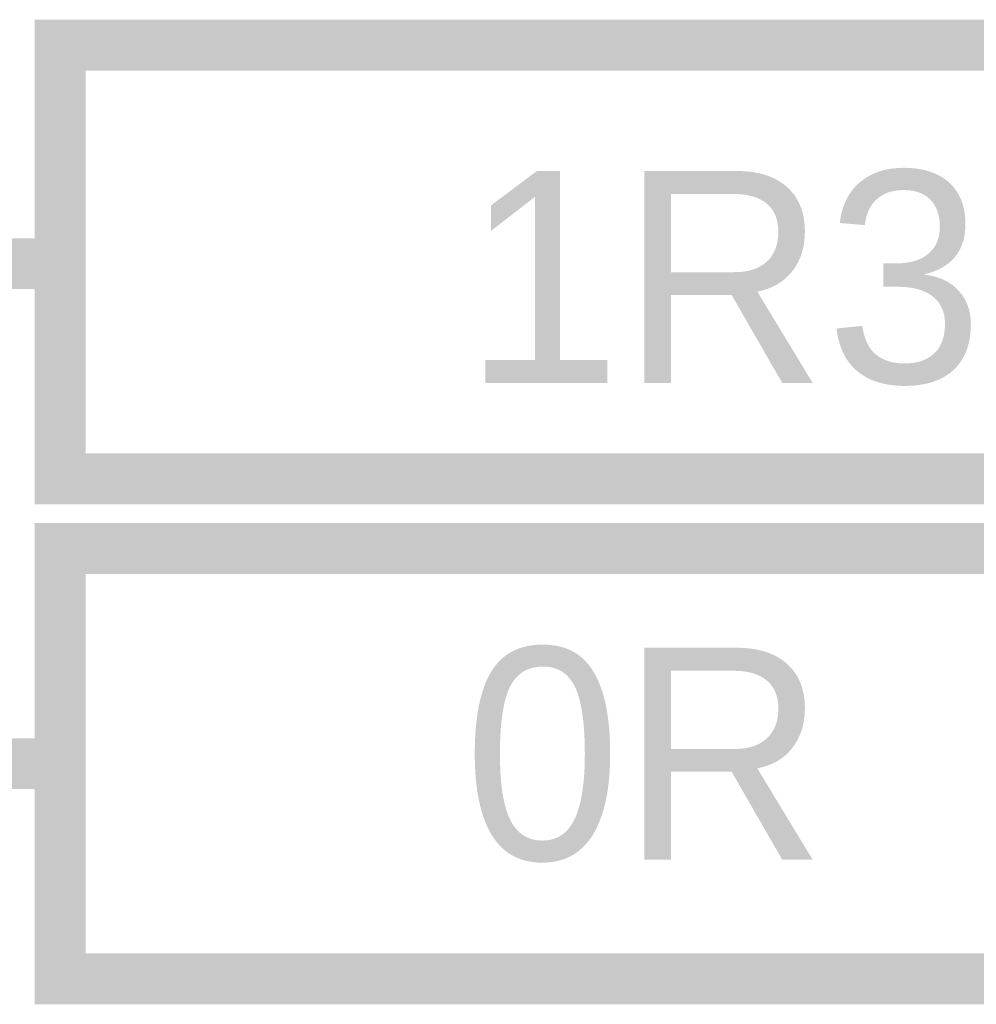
# Model space of a CAD drawing. Header units: inches. Extents: x 0 to 292, y 0 to 193.
# Tile 127 of 189: x 143.28 to 148.91, y 139.8 to 145.59. Entities that reach past the tile are written whole.
import ezdxf

# ---------------------------------------------------------------- set-up
doc = ezdxf.new("R2010")
doc.units = ezdxf.units.IN
doc.layers.add('Sheet', color=255, linetype='Continuous')

msp = doc.modelspace()

# ---------------------------------------------------------------- linework, layer by layer
at = {"layer": 'Sheet'}
for points in [[(143.5171, 145.4427, 0.2997, 0.2997, 0), (151.1353, 145.4427, 0.2997, 0.2997, 0), (151.1353, 142.8894, 0.2997, 0.2997, 0), (143.5171, 142.8894, 0.2997, 0.2997, 0), (143.5171, 145.4427, 0.2997, 0.2997, 0)], [(143.5171, 145.4427, 0.0991, 0.0991, 0), (143.5171, 142.8894, 0.0991, 0.0991, 0), (151.1353, 142.8894, 0.0991, 0.0991, 0), (151.1353, 145.4427, 0.0991, 0.0991, 0), (143.5171, 145.4427, 0.0991, 0.0991, 0), (143.5171, 145.4427, 0.0991, 0.0991, 0)], [(143.5171, 142.48, 0.2997, 0.2997, 0), (151.1353, 142.48, 0.2997, 0.2997, 0), (151.1353, 139.9462, 0.2997, 0.2997, 0), (143.5171, 139.9462, 0.2997, 0.2997, 0), (143.5171, 142.48, 0.2997, 0.2997, 0)], [(143.5171, 142.48, 0.0991, 0.0991, 0), (143.5171, 139.9462, 0.0991, 0.0991, 0), (151.1353, 139.9462, 0.0991, 0.0991, 0), (151.1353, 142.48, 0.0991, 0.0991, 0), (143.5171, 142.48, 0.0991, 0.0991, 0), (143.5171, 142.48, 0.0991, 0.0991, 0)]]:
    msp.add_lwpolyline(points, format="xyseb", close=True, dxfattribs=at)
for points in [[(143.5171, 144.1563, 0.2997, 0.2997, 0), (140.9842, 144.1563, 0.2997, 0.2997, 0)], [(143.5171, 141.2131, 0.2997, 0.2997, 0), (140.9842, 141.2131, 0.2997, 0.2997, 0)]]:
    msp.add_lwpolyline(points, format="xyseb", dxfattribs=at)

# ---------------------------------------------------------------- texts
for s, p in [('1R3', (145.8941, 143.4546)), ('0R', (145.8941, 140.6479))]:
    msp.add_text(s, height=1.24743, dxfattribs=at).set_placement(p)

doc.saveas('drawing.dxf')
